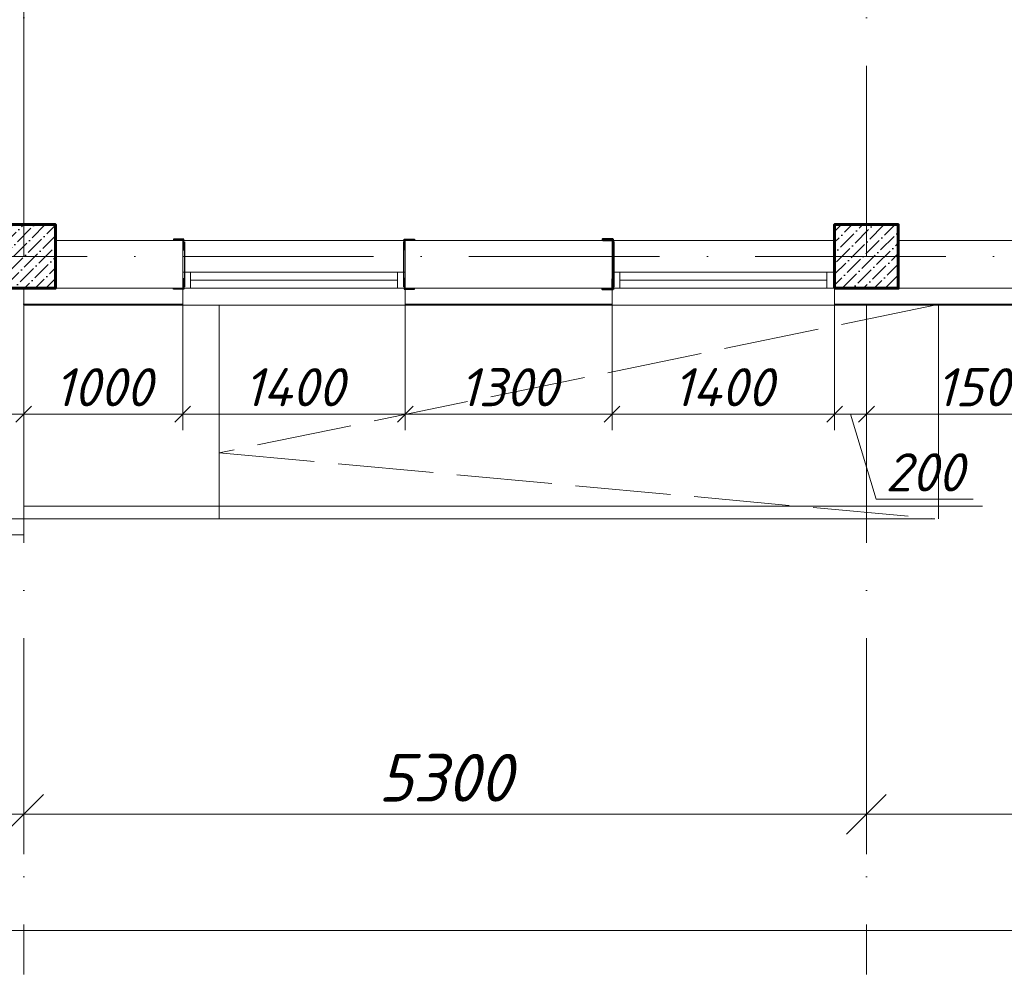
# Model space of a CAD drawing. Header units: millimetres. Extents: x 363306 to 7757304, y 1022887 to 1207196.
# Tile 147 of 256: x 943537 to 949729, y 1065535 to 1071525. Entities that reach past the tile are written whole.
import ezdxf
from ezdxf import colors
from ezdxf.entities.mleader import LeaderData, LeaderLine
from ezdxf.math import Vec2, Vec3

# ---------------------------------------------------------------- set-up
doc = ezdxf.new("R2010")
doc.units = ezdxf.units.MM
doc.linetypes.add('ACAD_ISO02W100', pattern=[15, 12, -3])
doc.linetypes.add('ACAD_ISO10W100', pattern=[18, 12, -3, 0, -3])
doc.layers.add('0 @ 100', color=7, linetype='Continuous')
doc.layers.add('kcd_tx', color=7, linetype='Continuous')
for name, color, linetype, lineweight in [('5   0.30', 1, 'Continuous', 30), ('ACO-текст', 7, 'Continuous', 20), ('надпись 0.18', 160, 'Continuous', 18), ('размеры', 12, 'Continuous', 15), ('ТЕХНОЛОГИЯ', 36, 'Continuous', 18)]:
    doc.layers.add(name, color=color, linetype=linetype, lineweight=lineweight)
doc.styles.add('ISOCPEUR', font='isocpeur.TTF')
doc.styles.add('PDF ISOCPEUR Italic', font='isocpeui.ttf')
doc.styles.get("Standard").update_dxf_attribs({"font": 'isocpeui.ttf'})
doc.styles.add('Times New Roman', font='times.ttf')
doc.styles.add('ГОСТ 2.304', font='isocpeui.ttf')
doc.linetypes.add('FENCELINE1', pattern='A,6.35,-2.54,[133,ltypeshp.shx,S=2.54,R=0,X=-2.54,Y=0],-2.54,25.4', length=36.83)
doc.dimstyles.new('12121212', dxfattribs={"dimtxt": 200, "dimasz": 200, "dimexe": 200, "dimexo": 100, "dimgap": 100, "dimtad": 1, "dimdec": 0, "dimzin": 0, "dimdsep": 46, "dimtxsty": 'Standard', "dimblk": 'OBLIQUE', "dimcen": 200, "dimdle": 200, "dimclrd": 5, "dimclre": 5, "dimclrt": 5, "dimadec": 0, "dimazin": 0, "dimtfac": 1, "dimtdec": 0, "dimtofl": 0, "dimtmove": 1, "dimatfit": 3, "dimldrblk": 'OBLIQUE', "dimfxl": 0, "dimtolj": 1, "dimtzin": 0, "dimlwd": 9, "dimlwe": 9, "dimarcsym": 0})
doc.dimstyles.new('Санжар', dxfattribs={"dimtxt": 240, "dimasz": 200, "dimexe": 200, "dimexo": 200, "dimgap": 50, "dimtad": 1, "dimdec": 0, "dimtxsty": 'Standard', "dimblk": 'OBLIQUE', "dimcen": 2.5, "dimdle": 200, "dimclrd": 152, "dimclre": 152, "dimclrt": 152, "dimadec": 0, "dimazin": 0, "dimtfac": 1, "dimtdec": 0, "dimtmove": 0, "dimatfit": 3, "dimldrblk": 'OBLIQUE', "dimfxl": 0, "dimlwd": 0, "dimlwe": 0, "dimarcsym": 0})

# ---------------------------------------------------------------- blocks, each defined once
blk = doc.blocks.new('*U116')
at = {"color": 0, "linetype": 'ByBlock', "lineweight": -2, "ltscale": 100}
blk.add_lwpolyline([(0, 0), (63, 0), (63, 2.7, 0.414214), (60.7, 5), (12, 5, -0.414214), (5, 12), (5, 60.7, 0.414214), (2.7, 63), (0, 63)], format="xyb", close=True, dxfattribs=at)
blk = doc.blocks.new('fdsfsdfsf')
at = {"layer": '5   0.30', "color": 3, "lineweight": 40, "ltscale": 200}
blk.add_line((598335.9, 1214123.1), (598335.9, 1214407.3), dxfattribs=at)
at = {"layer": '5   0.30', "color": 3, "lineweight": 40, "ltscale": 200, "extrusion": (0, 0, -1), "xscale": 1.05763968, "yscale": 1.05763968, "zscale": -1.05763968, "rotation": 180}
blk.add_blockref('*U116', (-598340, 1214421.6), dxfattribs=at)
at = {"layer": '5   0.30', "color": 3, "lineweight": 40, "ltscale": 200, "xscale": 1.05763968, "yscale": 1.05763968, "zscale": 1.05763968}
blk.add_blockref('*U116', (598340, 1214106.8), dxfattribs=at)
blk = doc.blocks.new('_Oblique')
at = {"color": 0, "linetype": 'ByBlock', "lineweight": -2}
blk.add_line((-0.5, -0.5), (0.5, 0.5), dxfattribs=at)
blk = doc.blocks.new('*D620')
at = {"color": 5, "lineweight": 9, "transparency": 16777216}
for p, q in [((939462.3, 1066747.3), (939462.3, 1066278.8)), ((943562.3, 1066747.3), (943562.3, 1066278.8)), ((943812.3, 1066528.8), (939212.3, 1066528.8))]:
    blk.add_line(p, q, dxfattribs=at)
at = {"layer": 'Defpoints', "color": 0, "lineweight": 25, "transparency": 16777216}
for p in [(939462.3, 1066847.3), (943562.3, 1066847.3), (939462.3, 1066528.8)]:
    blk.add_point(p, dxfattribs=at)
at = {"color": 5, "lineweight": 9, "transparency": 16777216, "xscale": 250, "yscale": 250, "zscale": 250, "rotation": 180}
blk.add_blockref('_Oblique', (939462.3, 1066528.8), dxfattribs=at)
at = {"color": 5, "lineweight": 9, "transparency": 16777216, "xscale": 250, "yscale": 250, "zscale": 250}
blk.add_blockref('_Oblique', (943562.3, 1066528.8), dxfattribs=at)
at = {"color": 5, "lineweight": 40, "transparency": 16777216, "insert": (941512.3, 1066758.8), "char_height": 300, "attachment_point": 5}
blk.add_mtext('\\A1;4100', dxfattribs=at)
blk = doc.blocks.new('*D621')
at = {"color": 5, "lineweight": 9, "transparency": 16777216}
for p, q in [((943562.3, 1066747.3), (943562.3, 1066278.8)), ((948862.3, 1066747.3), (948862.3, 1066278.8)), ((943312.3, 1066528.8), (949112.3, 1066528.8))]:
    blk.add_line(p, q, dxfattribs=at)
at = {"layer": 'Defpoints', "color": 0, "lineweight": 25, "transparency": 16777216}
for p in [(943562.3, 1066847.3), (948862.3, 1066847.3), (948862.3, 1066528.8)]:
    blk.add_point(p, dxfattribs=at)
at = {"color": 5, "lineweight": 9, "transparency": 16777216, "xscale": 250, "yscale": 250, "zscale": 250, "rotation": 180}
blk.add_blockref('_Oblique', (943562.3, 1066528.8), dxfattribs=at)
at = {"color": 5, "lineweight": 9, "transparency": 16777216, "xscale": 250, "yscale": 250, "zscale": 250}
blk.add_blockref('_Oblique', (948862.3, 1066528.8), dxfattribs=at)
at = {"color": 5, "lineweight": 40, "transparency": 16777216, "insert": (946212.3, 1066758.8), "char_height": 300, "attachment_point": 5}
blk.add_mtext('\\A1;5300', dxfattribs=at)
blk = doc.blocks.new('*D622')
at = {"color": 5, "lineweight": 9, "transparency": 16777216}
for p, q in [((948862.3, 1066747.3), (948862.3, 1066278.8)), ((952962.3, 1066747.3), (952962.3, 1066278.8)), ((948612.3, 1066528.8), (953212.3, 1066528.8))]:
    blk.add_line(p, q, dxfattribs=at)
at = {"layer": 'Defpoints', "color": 0, "lineweight": 25, "transparency": 16777216}
for p in [(948862.3, 1066847.3), (952962.3, 1066847.3), (952962.3, 1066528.8)]:
    blk.add_point(p, dxfattribs=at)
at = {"color": 5, "lineweight": 9, "transparency": 16777216, "xscale": 250, "yscale": 250, "zscale": 250, "rotation": 180}
blk.add_blockref('_Oblique', (948862.3, 1066528.8), dxfattribs=at)
at = {"color": 5, "lineweight": 9, "transparency": 16777216, "xscale": 250, "yscale": 250, "zscale": 250}
blk.add_blockref('_Oblique', (952962.3, 1066528.8), dxfattribs=at)
at = {"color": 5, "lineweight": 40, "transparency": 16777216, "insert": (950912.3, 1066758.8), "char_height": 300, "attachment_point": 5}
blk.add_mtext('\\A1;4100', dxfattribs=at)
blk = doc.blocks.new('*D623')
at = {"color": 5, "lineweight": 9, "transparency": 16777216}
for p, q in [((926662.3, 1066524), (926662.3, 1065548.6)), ((952962.3, 1066524), (952962.3, 1065548.6)), ((926412.3, 1065798.6), (953212.3, 1065798.6))]:
    blk.add_line(p, q, dxfattribs=at)
at = {"layer": 'Defpoints', "color": 0, "lineweight": 25, "transparency": 16777216}
for p in [(926662.3, 1066624), (952962.3, 1066624), (952962.3, 1065798.6)]:
    blk.add_point(p, dxfattribs=at)
at = {"color": 5, "lineweight": 9, "transparency": 16777216, "xscale": 250, "yscale": 250, "zscale": 250, "rotation": 180}
blk.add_blockref('_Oblique', (926662.3, 1065798.6), dxfattribs=at)
at = {"color": 5, "lineweight": 9, "transparency": 16777216, "xscale": 250, "yscale": 250, "zscale": 250}
blk.add_blockref('_Oblique', (952962.3, 1065798.6), dxfattribs=at)
at = {"color": 5, "lineweight": 40, "transparency": 16777216, "insert": (939812.3, 1066028.6), "char_height": 300, "attachment_point": 5}
blk.add_mtext('\\A1;26300', dxfattribs=at)
blk = doc.blocks.new('*U25')
at = {"color": 0, "linetype": 'ByBlock', "lineweight": -2, "ltscale": 100}
blk.add_lwpolyline([(0, 0), (63, 0), (63, 2.7, 0.414214), (60.7, 5), (12, 5, -0.414214), (5, 12), (5, 60.7, 0.414214), (2.7, 63), (0, 63)], format="xyb", close=True, dxfattribs=at)
blk = doc.blocks.new('*D455')
at = {"layer": 'Defpoints', "color": 0, "lineweight": 25, "transparency": 16777216}
for p in [(939462.3, 1069837), (943562.3, 1069837), (943562.3, 1069044.4)]:
    blk.add_point(p, dxfattribs=at)
at = {"layer": 'kcd_tx', "lineweight": 0, "transparency": 16777216}
for p, q in [((939462.3, 1069737), (939462.3, 1068944.4)), ((943562.3, 1069737), (943562.3, 1068944.4)), ((939362.3, 1069044.4), (943662.3, 1069044.4))]:
    blk.add_line(p, q, dxfattribs=at)
at = {"layer": 'kcd_tx', "lineweight": 0, "transparency": 16777216, "xscale": 100, "yscale": 100, "zscale": 100, "rotation": 180}
blk.add_blockref('_Oblique', (939462.3, 1069044.4), dxfattribs=at)
at = {"layer": 'kcd_tx', "lineweight": 0, "transparency": 16777216, "xscale": 100, "yscale": 100, "zscale": 100}
blk.add_blockref('_Oblique', (943562.3, 1069044.4), dxfattribs=at)
at = {"layer": 'kcd_tx', "lineweight": 30, "transparency": 16777216, "insert": (941512.3, 1069214.4), "char_height": 240, "attachment_point": 5}
blk.add_mtext('4100', dxfattribs=at)
blk = doc.blocks.new('*D456')
at = {"layer": 'Defpoints', "color": 0, "lineweight": 25, "transparency": 16777216}
for p in [(944562.3, 1069837), (945962.3, 1069837), (945962.3, 1069044.4)]:
    blk.add_point(p, dxfattribs=at)
at = {"layer": 'kcd_tx', "lineweight": 0, "transparency": 16777216}
for p, q in [((944562.3, 1069737), (944562.3, 1068944.4)), ((945962.3, 1069737), (945962.3, 1068944.4)), ((944462.3, 1069044.4), (946062.3, 1069044.4))]:
    blk.add_line(p, q, dxfattribs=at)
at = {"layer": 'kcd_tx', "lineweight": 0, "transparency": 16777216, "xscale": 100, "yscale": 100, "zscale": 100, "rotation": 180}
blk.add_blockref('_Oblique', (944562.3, 1069044.4), dxfattribs=at)
at = {"layer": 'kcd_tx', "lineweight": 0, "transparency": 16777216, "xscale": 100, "yscale": 100, "zscale": 100}
blk.add_blockref('_Oblique', (945962.3, 1069044.4), dxfattribs=at)
at = {"layer": 'kcd_tx', "lineweight": 30, "transparency": 16777216, "insert": (945262.3, 1069214.4), "char_height": 240, "attachment_point": 5}
blk.add_mtext('1400', dxfattribs=at)
blk = doc.blocks.new('*D457')
at = {"layer": 'Defpoints', "color": 0, "lineweight": 25, "transparency": 16777216}
for p in [(945962.3, 1069837), (947262.3, 1069837), (947262.3, 1069044.4)]:
    blk.add_point(p, dxfattribs=at)
at = {"layer": 'kcd_tx', "lineweight": 0, "transparency": 16777216}
for p, q in [((945962.3, 1069737), (945962.3, 1068944.4)), ((947262.3, 1069737), (947262.3, 1068944.4)), ((945862.3, 1069044.4), (947362.3, 1069044.4))]:
    blk.add_line(p, q, dxfattribs=at)
at = {"layer": 'kcd_tx', "lineweight": 0, "transparency": 16777216, "xscale": 100, "yscale": 100, "zscale": 100, "rotation": 180}
blk.add_blockref('_Oblique', (945962.3, 1069044.4), dxfattribs=at)
at = {"layer": 'kcd_tx', "lineweight": 0, "transparency": 16777216, "xscale": 100, "yscale": 100, "zscale": 100}
blk.add_blockref('_Oblique', (947262.3, 1069044.4), dxfattribs=at)
at = {"layer": 'kcd_tx', "lineweight": 30, "transparency": 16777216, "insert": (946612.3, 1069214.4), "char_height": 240, "attachment_point": 5}
blk.add_mtext('1300', dxfattribs=at)
blk = doc.blocks.new('*D458')
at = {"layer": 'Defpoints', "color": 0, "lineweight": 25, "transparency": 16777216}
for p in [(947262.3, 1069837), (948662.3, 1069837), (948662.3, 1069044.4)]:
    blk.add_point(p, dxfattribs=at)
at = {"layer": 'kcd_tx', "lineweight": 0, "transparency": 16777216}
for p, q in [((947262.3, 1069737), (947262.3, 1068944.4)), ((948662.3, 1069737), (948662.3, 1068944.4)), ((947162.3, 1069044.4), (948762.3, 1069044.4))]:
    blk.add_line(p, q, dxfattribs=at)
at = {"layer": 'kcd_tx', "lineweight": 0, "transparency": 16777216, "xscale": 100, "yscale": 100, "zscale": 100, "rotation": 180}
blk.add_blockref('_Oblique', (947262.3, 1069044.4), dxfattribs=at)
at = {"layer": 'kcd_tx', "lineweight": 0, "transparency": 16777216, "xscale": 100, "yscale": 100, "zscale": 100}
blk.add_blockref('_Oblique', (948662.3, 1069044.4), dxfattribs=at)
at = {"layer": 'kcd_tx', "lineweight": 30, "transparency": 16777216, "insert": (947962.3, 1069214.4), "char_height": 240, "attachment_point": 5}
blk.add_mtext('1400', dxfattribs=at)
blk = doc.blocks.new('*D461')
at = {"layer": 'Defpoints', "color": 0, "lineweight": 25, "transparency": 16777216}
for p in [(943562.3, 1069837), (944562.3, 1069837), (943562.3, 1069044.4)]:
    blk.add_point(p, dxfattribs=at)
at = {"layer": 'kcd_tx', "lineweight": 0, "transparency": 16777216}
for p, q in [((943562.3, 1069737), (943562.3, 1068944.4)), ((944562.3, 1069737), (944562.3, 1068944.4)), ((944662.3, 1069044.4), (943462.3, 1069044.4))]:
    blk.add_line(p, q, dxfattribs=at)
at = {"layer": 'kcd_tx', "lineweight": 0, "transparency": 16777216, "xscale": 100, "yscale": 100, "zscale": 100, "rotation": 180}
blk.add_blockref('_Oblique', (943562.3, 1069044.4), dxfattribs=at)
at = {"layer": 'kcd_tx', "lineweight": 0, "transparency": 16777216, "xscale": 100, "yscale": 100, "zscale": 100}
blk.add_blockref('_Oblique', (944562.3, 1069044.4), dxfattribs=at)
at = {"layer": 'kcd_tx', "lineweight": 30, "transparency": 16777216, "insert": (944062.3, 1069214.4), "char_height": 240, "attachment_point": 5}
blk.add_mtext('1000', dxfattribs=at)
blk = doc.blocks.new('*D462')
at = {"layer": 'Defpoints', "color": 0, "lineweight": 25, "transparency": 16777216}
for p in [(948862.3, 1069837), (950362.3, 1069837), (948862.3, 1069044.4)]:
    blk.add_point(p, dxfattribs=at)
at = {"layer": 'kcd_tx', "lineweight": 0, "transparency": 16777216}
for p, q in [((948862.3, 1069737), (948862.3, 1068944.4)), ((950362.3, 1069737), (950362.3, 1068944.4)), ((950462.3, 1069044.4), (948762.3, 1069044.4))]:
    blk.add_line(p, q, dxfattribs=at)
at = {"layer": 'kcd_tx', "lineweight": 0, "transparency": 16777216, "xscale": 100, "yscale": 100, "zscale": 100, "rotation": 180}
blk.add_blockref('_Oblique', (948862.3, 1069044.4), dxfattribs=at)
at = {"layer": 'kcd_tx', "lineweight": 0, "transparency": 16777216, "xscale": 100, "yscale": 100, "zscale": 100}
blk.add_blockref('_Oblique', (950362.3, 1069044.4), dxfattribs=at)
at = {"layer": 'kcd_tx', "lineweight": 30, "transparency": 16777216, "insert": (949612.3, 1069214.4), "char_height": 240, "attachment_point": 5}
blk.add_mtext('1500', dxfattribs=at)
blk = doc.blocks.new('*D681')
at = {"layer": 'Defpoints', "color": 0, "lineweight": 25, "transparency": 16777216}
for p in [(948662.3, 1069837), (948862.3, 1069837), (948862.3, 1069044.4)]:
    blk.add_point(p, dxfattribs=at)
at = {"layer": 'kcd_tx', "lineweight": 0, "transparency": 16777216}
for p, q in [((948662.3, 1069737), (948662.3, 1068944.4)), ((948862.3, 1069737), (948862.3, 1068944.4)), ((948562.3, 1069044.4), (948962.3, 1069044.4)), ((948762.3, 1069044.4), (948922.8, 1068509.4)), ((948922.8, 1068509.4), (949532.6, 1068509.4))]:
    blk.add_line(p, q, dxfattribs=at)
at = {"layer": 'kcd_tx', "lineweight": 0, "transparency": 16777216, "xscale": 100, "yscale": 100, "zscale": 100, "rotation": 180}
blk.add_blockref('_Oblique', (948662.3, 1069044.4), dxfattribs=at)
at = {"layer": 'kcd_tx', "lineweight": 0, "transparency": 16777216, "xscale": 100, "yscale": 100, "zscale": 100}
blk.add_blockref('_Oblique', (948862.3, 1069044.4), dxfattribs=at)
at = {"layer": 'kcd_tx', "lineweight": 30, "transparency": 16777216, "insert": (949227.7, 1068679.4), "char_height": 240, "attachment_point": 5}
blk.add_mtext('200', dxfattribs=at)
blk = doc.blocks.new('trgrw')
at = {"layer": '5   0.30', "color": 3, "lineweight": 30, "ltscale": 200}
for p, q in [((626896.9, 1818052.1), (626896.9, 1817767.9)), ((628272.5, 1818052.1), (628272.5, 1817767.9))]:
    blk.add_line(p, q, dxfattribs=at)
at = {"layer": '5   0.30', "color": 3, "lineweight": 30, "ltscale": 200, "yscale": 1.05763968, "zscale": 1.05763968, "rotation": 180}
for p, xscale in [((626892.8, 1818068.4), 1.05763968), ((628276.6, 1818068.4), -1.05763968)]:
    blk.add_blockref('*U25', p, dxfattribs=dict(at, xscale=xscale))
at = {"layer": '5   0.30', "color": 3, "lineweight": 30, "ltscale": 200, "extrusion": (0, 0, -1), "yscale": 1.05763968, "zscale": -1.05763968}
for p, xscale in [((-626892.8, 1817753.5), 1.05763968), ((-628276.6, 1817753.5), -1.05763968)]:
    blk.add_blockref('*U25', p, dxfattribs=dict(at, xscale=xscale))
ml = blk.add_multileader_mtext('Standard')
ml.set_content('{\\fISOCPEUR|b0|i1|c204|p34;\\C5;Ст-1}', color=256, style='ISOCPEUR')
ml.set_leader_properties()
ml.build(insert=Vec2(0, 0))
ml.multileader.update_dxf_attribs({"text_left_attachment_type": 6, "text_right_attachment_type": 6, "dogleg_length": 0.208, "arrow_head_size": 187.5, "scale": 100})
ctx = ml.context
ctx.base_point, ctx.scale, ctx.char_height, ctx.arrow_head_size, ctx.landing_gap_size, ctx.plane_origin = Vec3(627318.1, 1818508.9), 100, 200, 187.5, 0, Vec3(631522.8, 1819982)
ctx.left_attachment, ctx.right_attachment, ctx.text_align_type = 6, 6, 1
notes = []
notes.append((ctx, [(1, (1, 1, 0), (627915.4, 1818508.9), (-1, 0), 20.8, [(2, [(626892.8, 1818068.4)], 0, []), (1, [(628295.3, 1818060), (628295.3, 1818060)], 0, [])])]))
ctx.mtext.insert, ctx.mtext.alignment, ctx.mtext.flow_direction = Vec3(627606.4, 1818748.9), 2, 5
for ctx, leaders in notes:
    for number, flags, end, landing, length, lines in leaders:
        leader = LeaderData()
        leader.index, (leader.has_last_leader_line, leader.has_dogleg_vector, leader.attachment_direction) = number, flags
        leader.last_leader_point, leader.dogleg_vector, leader.dogleg_length = Vec3(end), Vec3(landing), length
        for number, points, colour, breaks in lines:
            line = LeaderLine()
            line.index, line.vertices, line.color, line.breaks = number, Vec3.list(points), colors.encode_raw_color(colour), breaks
            leader.lines.append(line)
        ctx.leaders.append(leader)

msp = doc.modelspace()

# ---------------------------------------------------------------- hatches: boundary and pattern name
at = {"ltscale": 100}
h = msp.add_hatch(dxfattribs=at)
h.set_pattern_fill('ANSI36', color=256, scale=15, style=0)
h.set_pattern_definition([(45, (-16109200.283, 10253067.04), (25.25697034, 92.60889125), [119.0625, -23.8125, 0, -23.8125])])
h.paths.add_polyline_path([(943762.268, 1070237.041), (943362.268, 1070237.041), (943362.268, 1069837.041), (943762.268, 1069837.041)])
h = msp.add_hatch(dxfattribs=at)
h.set_pattern_fill('ANSI36', color=256, scale=15, style=0)
h.set_pattern_definition([(45, (-16095100.283, 10253067.04), (25.25697034, 92.60889125), [119.0625, -23.8125, 0, -23.8125])])
h.paths.add_polyline_path([(949062.268, 1070237.041), (948662.268, 1070237.041), (948662.268, 1069837.041), (949062.268, 1069837.041)])

# ---------------------------------------------------------------- linework, layer by layer
at = {"color": 1, "linetype": 'ACAD_ISO10W100', "lineweight": 9, "ltscale": 100}
for p, q in [((943562.268, 1085637.041), (943562.268, 1065521.995)), ((948862.268, 1085637.041), (948862.268, 1065521.995)), ((952962.268, 1070037.041), (923748.61, 1070037.041))]:
    msp.add_line(p, q, dxfattribs=at)
at = {"lineweight": 0, "ltscale": 100}
for p, q in [((943562.268, 1076137.041), (943562.268, 1070237.041)), ((943762.268, 1070137.041), (944562.268, 1070137.041)), ((944562.268, 1070137.041), (944562.268, 1069837.041)), ((944562.268, 1070137.041), (945962.268, 1070137.041)), ((945962.268, 1070137.041), (945962.268, 1069837.041)), ((945962.268, 1070137.041), (947262.268, 1070137.041)), ((947262.268, 1070137.041), (947262.268, 1069837.041)), ((947262.268, 1070137.041), (948662.268, 1070137.041)), ((948662.268, 1070137.041), (948662.268, 1069837.041)), ((949062.268, 1070137.041), (950362.268, 1070137.041)), ((943762.268, 1069837.041), (944562.268, 1069837.041)), ((945962.268, 1069837.041), (947262.268, 1069837.041)), ((949062.268, 1069837.041), (950362.268, 1069837.041)), ((944562.268, 1069730.041), (945962.268, 1069730.041)), ((944792.268, 1068387.041), (944792.268, 1069730.041)), ((947262.268, 1069730.041), (948662.268, 1069730.041)), ((949316.017, 1068387.041), (949316.017, 1069730.041)), ((943562.268, 1068387.041), (949292.268, 1068387.041))]:
    msp.add_line(p, q, dxfattribs=at)
at = {"color": 5, "lineweight": 0}
for p, q in [((944612.268, 1069937.041), (945912.268, 1069937.041)), ((947312.268, 1069937.041), (948612.268, 1069937.041)), ((944612.268, 1069887.041), (945912.268, 1069887.041)), ((947312.268, 1069887.041), (948612.268, 1069887.041)), ((944612.268, 1069837.041), (945912.268, 1069837.041)), ((947312.268, 1069837.041), (948612.268, 1069837.041))]:
    msp.add_line(p, q, dxfattribs=at)
at = {"color": 204, "linetype": 'FENCELINE1', "lineweight": 0, "ltscale": 15}
msp.add_line((943562.268, 1068467.041), (949592.268, 1068467.041), dxfattribs=at)
at = {"color": 5, "lineweight": 0}
for points in [[(944562.268, 1069937.041), (944612.268, 1069937.041), (944612.268, 1069837.041), (944562.268, 1069837.041)], [(945962.268, 1069937.041), (945912.268, 1069937.041), (945912.268, 1069837.041), (945962.268, 1069837.041)], [(947262.268, 1069937.041), (947312.268, 1069937.041), (947312.268, 1069837.041), (947262.268, 1069837.041)], [(948662.268, 1069937.041), (948612.268, 1069937.041), (948612.268, 1069837.041), (948662.268, 1069837.041)]]:
    msp.add_lwpolyline(points, close=True, dxfattribs=at)
at = {"color": 252, "lineweight": 0, "ltscale": 100}
for points in [[(944562.268, 1069837.041), (944562.268, 1069730.041)], [(945962.268, 1069837.041), (945962.268, 1069730.041)], [(947262.268, 1069837.041), (947262.268, 1069730.041)], [(948662.268, 1069837.041), (948662.268, 1069730.041)], [(949062.268, 1069837.041), (949062.268, 1069837.041)], [(943562.268, 1069730.041), (944562.268, 1069730.041)], [(945962.268, 1069730.041), (947262.268, 1069730.041)], [(948662.268, 1069730.041), (950362.268, 1069730.041)]]:
    msp.add_lwpolyline(points, dxfattribs=at)
at = {"color": 32, "lineweight": 0, "ltscale": 100}
for points in [[(943562.268, 1069737.041), (944562.268, 1069737.041)], [(945962.268, 1069737.041), (947262.268, 1069737.041)], [(948662.268, 1069737.041), (950362.268, 1069737.041)]]:
    msp.add_lwpolyline(points, dxfattribs=at)
at = {"color": 251, "linetype": 'ACAD_ISO02W100', "lineweight": 0, "ltscale": 50}
msp.add_lwpolyline([(949292.268, 1069730.041), (944792.268, 1068801.794), (949292.268, 1068387.041)], dxfattribs=at)
at = {"layer": 'размеры', "lineweight": 60, "ltscale": 5}
for points in [[(943362.268, 1069837.041), (943762.268, 1069837.041), (943762.268, 1070237.041), (943362.268, 1070237.041)], [(948662.268, 1069837.041), (949062.268, 1069837.041), (949062.268, 1070237.041), (948662.268, 1070237.041)]]:
    msp.add_lwpolyline(points, close=True, dxfattribs=at)
at = {"layer": 'размеры', "lineweight": 0, "ltscale": 5}
msp.add_lwpolyline([(943562.268, 1068387.041), (943462.268, 1068387.041), (943462.268, 1068287.041), (943562.268, 1068287.041)], close=True, dxfattribs=at)
at = {"layer": 'ТЕХНОЛОГИЯ', "color": 152, "linetype": 'ByBlock', "lineweight": 0, "ltscale": 100}
msp.add_line((943562.268, 1068387.041), (943562.268, 1069837.041), dxfattribs=at)

# ---------------------------------------------------------------- block references
at = {"color": 18, "lineweight": 0, "true_color": 0x000000}
msp.add_blockref('trgrw', (317677.576, -747922.929), dxfattribs=at)
at = {"color": 244, "lineweight": 0, "true_color": 0x991b1e, "xscale": -1}
msp.add_blockref('fdsfsdfsf', (1545609.69, -144277.129), dxfattribs=at)

# ---------------------------------------------------------------- texts
at = {"layer": '0 @ 100', "color": 7, "insert": (761996.908, 1075986.433), "char_height": 318.940213, "width": 19697.5359, "attachment_point": 4, "style": 'ГОСТ 2.304'}
msp.add_mtext('\\pi5457.36288;{\\fISOCPEUR|b1|i1|c204|p34;Характеристика участка строительства:\\P\\pi0;\\P}Расчетная зимняя температура воздух 15 °С.\\PСкоростной напор ветра   - 38кг/м2.\\PВес снегового покрова    - 50кг/м2.\\PКлассификация зданий по функциональной пожарной опасности - Ф 4.1 \\PКоэффициент надежности по назначению - 0.95\\P\\P^IПроектом разработано подъёмник для мало мобильных граждан населения грузоподъемностью 250 кг. скоростью 0,25 см/с. Двери шахт подъёмника противопожарные с пределом огнестойкости El 30. Подъёмники оборудованы кабинами габаритами 1500х1500 мм, ширина дверей кабины обеспечивает проезд инвалидной коляски. Для экстренных случаев подъёмник оснащен дополнительным аккумулятором и механическим спуском для безопасного спуска пассажира в нулевую отметку. Так же в дверях подъёмника установлены замки датчики которые открываются с ключевыми картами, чтобы открыть двери подъёмника.\\P^IС внешней и внутренней стороны наружных стен предусмотрено обшивка из аквапанелей толщиной 12,5мм с утеплением из минераловатной ваты на кварцевой основе, А =0,040 Вт/мС, толщиной 100мм. (по теплотехническому расчету). Наружная отделка из органическое стекло.\\P^IПодрядчик обязан предоставить заказчику сертификаты соответствия и пожарной безопасности на фасадную систему и все применяемые в данной системе материалы и изделия.\\PКонструкции, изделия и материалы применены по действующим стандартам, ТУ, сертификатам. На путях эвакуации используются отделочные материалы, соответствующие требованиям п. 5.25 ШНК 2.01.02-04.\\PОтделка стен с внутренней стороны окраска водоэмульсионными красками светлых тонов. Во внутренней и наружной отделке использованы современные отделочные материалы используемые на территории Республики Узбекистан.\\P^IКрыша - скатная из металлических профилированных листов с полимерными покрытиями с обеих сторон толщ.0,55мм по металлическим конструкциям.\\P^IПо периметру наружных стен устраивается бетонная отмостка. Бетон кл.В 7,5 шириной 1000 мм, толщиной 50 мм по гравийному основанию толщиной 100 мм -150 мм.\\P^IВсе строительно-монтажные работы вести согласно указаний соответствующих строительных норм и проекта производства работ (П.П.Р.) на основании ШНК 3.01.01 - 03 и КМК 3.01.02 - 00.', dxfattribs=at)
at = {"layer": 'ACO-текст', "insert": (672490.308, 1084593.003), "char_height": 300, "width": 19682.58846, "attachment_point": 1, "style": 'PDF ISOCPEUR Italic'}
msp.add_mtext('\\pi-600,l900,t900;{\\H1.1429x;\\C0;Примечание:}\\P1.^IОбщие указания и грунтовые условия смотри на листе КP-7. \\P2.^IСоединения пересечений стержней арматуры выполнять вязаными стальной  отожженной проволокой d=0.8-1.0мм.\\P3.^IСтыки арматуры должны иметь длину перепуска  L=600мм для d=16А400, L=800мм для d=20А400, L=900мм для d=22А400 \\P4.^IСтыки стержней внахлестку должны располагаться вразбежку. При этом площадь сечения рабочих стержней, стыкуемых в одном месте, должна быть не более 50% общей плошади сечения арматуры. \\P5.^IУказания по выполнению арматурных, опалубочных, бетонных работ, допуски при установке арматуры и опалубки, устройству рабочих швов, уходу за бетоном см. КМК 3.03.01-98.', dxfattribs=at)
at = {"layer": 'надпись 0.18', "ltscale": 100, "insert": (898701.444, 1068300.98), "char_height": 250, "width": 17724.97017, "attachment_point": 1, "style": 'Times New Roman'}
msp.add_mtext('{\\fISOCPEUR|b0|i1|c204|p34;\\C256;\\c0;   Примечание\\fISOCPEUR|b0|i1|c0|p34;:\\A1;\\P\\pi-418.1675,l418.1675,t418.1675;1.^I\\fISOCPEUR|b0|i1|c204|p34;Данный  лист  см\\fISOCPEUR|b0|i1|c0|p34;.  \\fISOCPEUR|b0|i1|c204|p34;совместно  с  л\\fISOCPEUR|b0|i1|c0|p34;.  \\fISOCPEUR|b0|i1|c204|p34;К\\fISOCPEUR|b0|i1|c0|p34;p\\fISOCPEUR|b0|i1|c204|p34; \\fISOCPEUR|b0|i1|c0|p34;-16.  \\P\\pi0,l0,tz;2.  \\fISOCPEUR|b0|i1|c204|p34;За  отм  \\fISOCPEUR|b0|i1|c0|p34;0,000  \\fISOCPEUR|b0|i1|c204|p34;принято  отметка чистого пола  \\fISOCPEUR|b0|i1|c0|p34;1\\fISOCPEUR|b0|i1|c204|p34;этажа\\P\\fISOCPEUR|b0|i1|c0|p34;3.  \\fISOCPEUR|b0|i1|c204|p34;На  отм\\fISOCPEUR|b0|i1|c0|p34;.  -0.030  \\fISOCPEUR|b0|i1|c204|p34;Выполнить  горизонтальную  из  цементно\\fISOCPEUR|b0|i1|c0|p34;-\\fISOCPEUR|b0|i1|c204|p34;песчаного  раствора состава  \\fISOCPEUR|b0|i1|c0|p34;1:2 \\fISOCPEUR|b0|i1|c204|p34;с жидком стеклом толш\\fISOCPEUR|b0|i1|c0|p34;.  30\\fISOCPEUR|b0|i1|c204|p34;мм\\fISOCPEUR|b0|i1|c0|p34;.\\P\\A0;4.  \\fISOCPEUR|b0|i1|c204|p34;Фундаменты выполнить из бетона класса \\fISOCPEUR|b0|i1|c0|p34;B15 (\\fISOCPEUR|b0|i1|c204|p34;М\\fISOCPEUR|b0|i1|c0|p34;200).\\A1;\\P\\pi-750,l750;\\A0;5.  \\fISOCPEUR|b0|i1|c204|p34;Для  обеспечения \\fISOCPEUR|b0|i1|c0|p34;50\\fISOCPEUR|b0|i1|c204|p34;мм  слоя  бетона   арматуру фундаментной  ленты укладывать  на  кубики\\fISOCPEUR|b0|i1|c0|p34;-\\fISOCPEUR|b0|i1|c204|p34;фиксаторы\\fISOCPEUR|b0|i1|c0|p34;,  \\fISOCPEUR|b0|i1|c204|p34;изготовленные из цементно\\fISOCPEUR|b0|i1|c0|p34;-\\fISOCPEUR|b0|i1|c204|p34;песчаного раствора  М\\fISOCPEUR|b0|i1|c0|p34;100 \\fISOCPEUR|b0|i1|c204|p34;размерами \\fISOCPEUR|b0|i1|c0|p34;40\\fISOCPEUR|b0|i1|c204|p34;х\\fISOCPEUR|b0|i1|c0|p34;40\\fISOCPEUR|b0|i1|c204|p34;х\\fISOCPEUR|b0|i1|c0|p34;50\\fISOCPEUR|b0|i1|c204|p34;мм\\fISOCPEUR|b0|i1|c0|p34;.}', dxfattribs=at)

# ---------------------------------------------------------------- dimensions: what is measured, and where the dimension line sits
at = {"color": 12, "lineweight": 40}
dim = msp.add_linear_dim(base=(939462.268, 1066528.786), p1=(943562.268, 1066847.272), p2=(939462.268, 1066847.272), angle=180, dimstyle='12121212', override={"dimtxt": 300, "dimasz": 250, "dimexe": 250, "dimgap": 80, "dimdle": 250}, dxfattribs=at)
dim.commit()
dim.dimension.update_dxf_attribs({"geometry": '*D620', "text_midpoint": (941512.268, 1066758.786)})
for base, p1, p2, picture, middle in [((948862.268, 1066528.786), (943562.268, 1066847.272), (948862.268, 1066847.272), '*D621', (946212.268, 1066758.786)), ((952962.268, 1066528.786), (948862.268, 1066847.272), (952962.268, 1066847.272), '*D622', (950912.268, 1066758.786)), ((952962.268, 1065798.593), (926662.268, 1066624.033), (952962.268, 1066624.033), '*D623', (939812.268, 1066028.593))]:
    dim = msp.add_linear_dim(base=base, p1=p1, p2=p2, dimstyle='12121212', override={"dimtxt": 300, "dimasz": 250, "dimexe": 250, "dimgap": 80, "dimdle": 250}, dxfattribs=at)
    dim.commit()
    dim.dimension.update_dxf_attribs({"geometry": picture, "text_midpoint": middle})
at = {"layer": 'kcd_tx', "color": 244, "lineweight": 30, "true_color": 0x991b1e}
for base, p1, p2, picture, middle in [((943562.268, 1069044.356), (939462.268, 1069837.041), (943562.268, 1069837.041), '*D455', (941512.268, 1069214.356)), ((945962.268, 1069044.356), (944562.268, 1069837.041), (945962.268, 1069837.041), '*D456', (945262.268, 1069214.356)), ((947262.268, 1069044.356), (945962.268, 1069837.041), (947262.268, 1069837.041), '*D457', (946612.268, 1069214.356)), ((948662.268, 1069044.356), (947262.268, 1069837.041), (948662.268, 1069837.041), '*D458', (947962.268, 1069214.356)), ((948862.268, 1069044.356), (948662.268, 1069837.041), (948862.268, 1069837.041), '*D681', (948972.768, 1068679.356))]:
    dim = msp.add_linear_dim(base=base, p1=p1, p2=p2, dimstyle='Санжар', override={"dimasz": 100, "dimexe": 100, "dimexo": 100, "dimdle": 100, "dimclrd": 256, "dimclre": 256, "dimclrt": 256, "dimtmove": 1, "dimfxl": 0, "dimarcsym": 2}, dxfattribs=at)
    dim.commit()
    dim.dimension.update_dxf_attribs({"geometry": picture, "text_midpoint": middle})
for base, p1, p2, picture, middle in [((943562.268, 1069044.356), (944562.268, 1069837.041), (943562.268, 1069837.041), '*D461', (944062.268, 1069214.356)), ((948862.268, 1069044.356), (950362.268, 1069837.041), (948862.268, 1069837.041), '*D462', (949612.268, 1069214.356))]:
    dim = msp.add_linear_dim(base=base, p1=p1, p2=p2, angle=180, dimstyle='Санжар', override={"dimasz": 100, "dimexe": 100, "dimexo": 100, "dimdle": 100, "dimclrd": 256, "dimclre": 256, "dimclrt": 256, "dimtmove": 1, "dimfxl": 0, "dimarcsym": 2}, dxfattribs=at)
    dim.commit()
    dim.dimension.update_dxf_attribs({"geometry": picture, "text_midpoint": middle})

doc.saveas('drawing.dxf')
